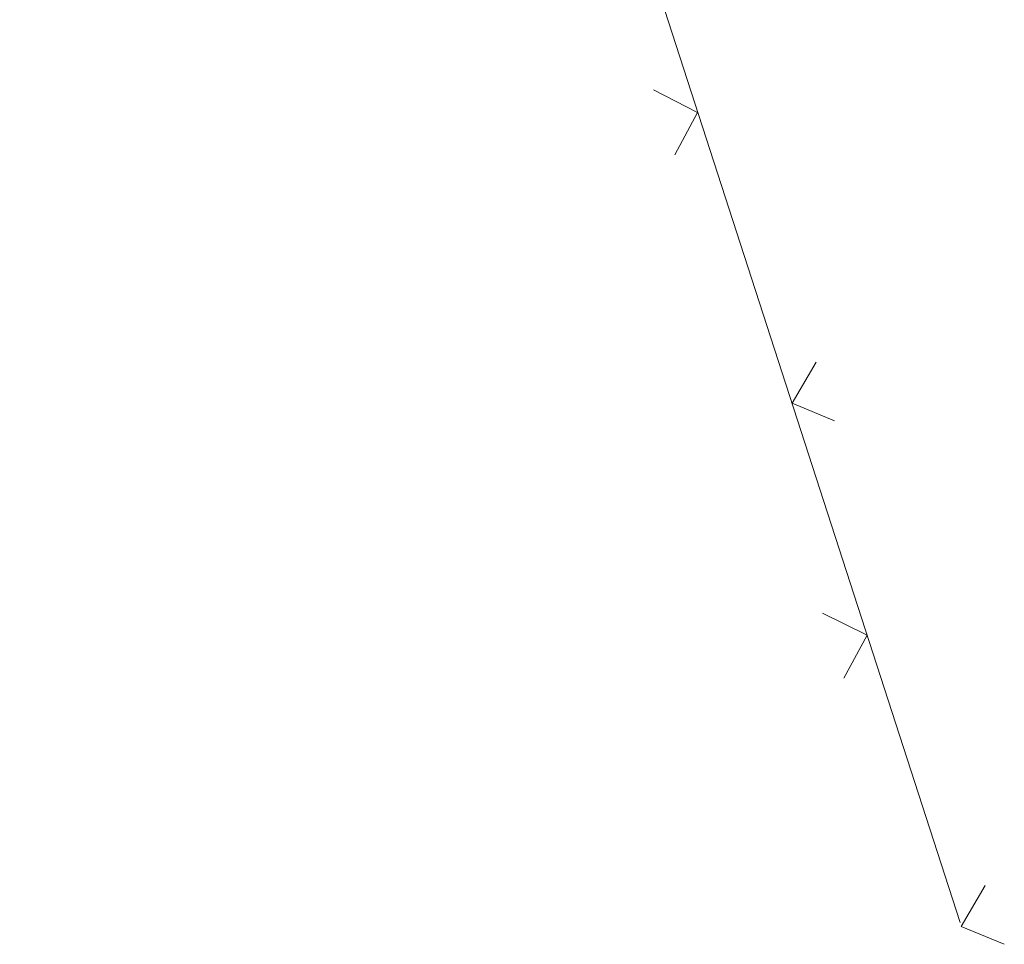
# Model space of a CAD drawing. Header units: millimetres. Extents: x 9396 to 25236, y 15106 to 31102.
# Tile 114 of 256: x 11105 to 11119, y 16392 to 16405. Entities that reach past the tile are written whole.
import ezdxf

# ---------------------------------------------------------------- set-up
doc = ezdxf.new("R2010")
doc.units = ezdxf.units.MM
doc.layers.add('3000260', color=7, linetype='Continuous', lineweight=9, true_color=0x000000)

msp = doc.modelspace()

# ---------------------------------------------------------------- linework, layer by layer
at = {"layer": '3000260', "color": 253}
msp.add_line((11105.359, 16432.969), (11118.656, 16391.915), dxfattribs=at)
for points in [[(11114.321, 16403.687, 0), (11114.941, 16403.367, 0), (11114.621, 16402.767, 0)], [(11116.621, 16399.837, 0), (11116.281, 16399.257, 0), (11116.881, 16399.007, 0)], [(11116.711, 16396.287, 0), (11117.341, 16395.977, 0), (11117.011, 16395.367, 0)], [(11119.011, 16392.437, 0), (11118.671, 16391.857, 0), (11119.281, 16391.607, 0)]]:
    msp.add_polyline3d(points, dxfattribs=at)

doc.saveas('drawing.dxf')
